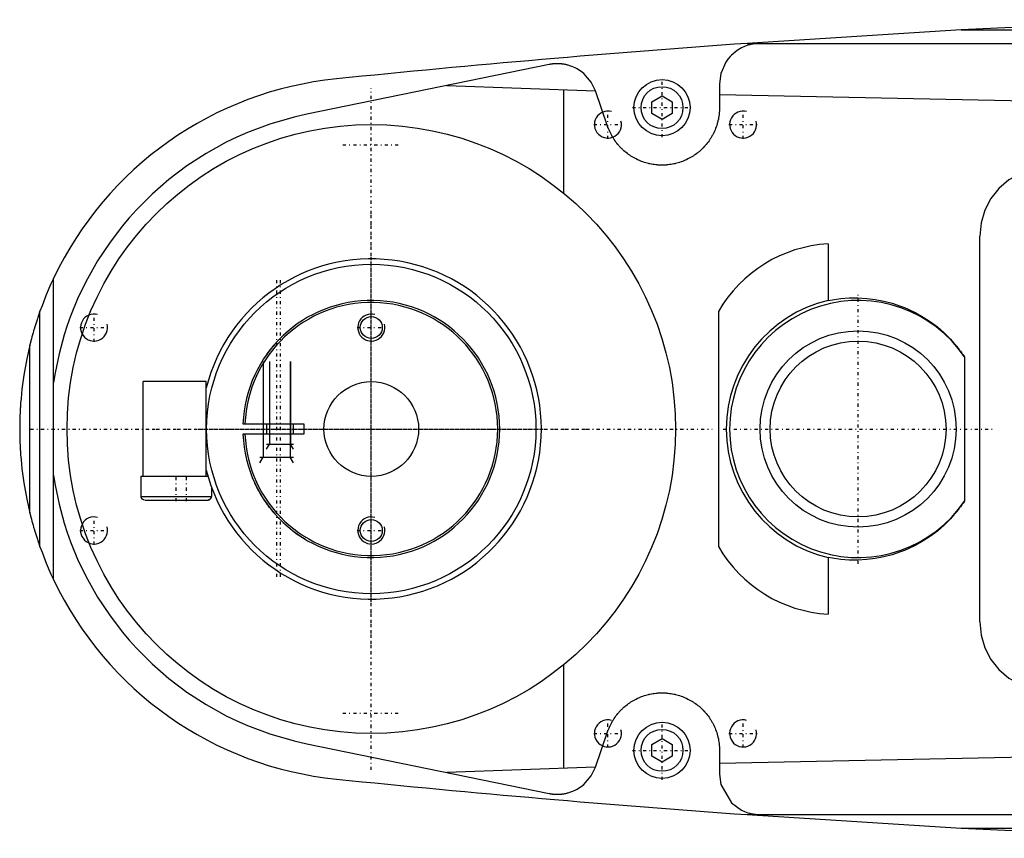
# Model space of a CAD drawing. Extents: x -702 to 168, y -90 to 90.
# Tile 1 of 5: x -702 to -556, y -60 to 60. Entities that reach past the tile are written whole.
import ezdxf

# ---------------------------------------------------------------- set-up
doc = ezdxf.new("R2010")
doc.units = 0
doc.linetypes.add('CENTER', pattern=[1.5, 0.45, -0.5, 0.05, -0.5])
for name, color, linetype in [('AM_0', 7, 'CONTINUOUS'), ('AM_10', 7, 'CONTINUOUS'), ('AM_7', 7, 'CENTER')]:
    doc.layers.add(name, color=color, linetype=linetype)

msp = doc.modelspace()

# ---------------------------------------------------------------- linework, layer by layer
at = {"layer": 'AM_0', "color": 7, "linetype": 'CONTINUOUS'}
for p, q in [((-531.04, 60.5), (-562.76, 59)), ((-562.76, 59), (-594.4, 57)), ((-562.76, 59), (-352.3, 59)), ((-594.4, 57), (-342.93, 57)), ((-623.7, 53.88), (-659.54, 46.53)), ((-598.5, 51), (-598.5, 47.5)), ((-638.83, 50.78), (-616.84, 49.99)), ((-621.5, 34.82), (-621.5, 50.13)), ((-615.04, 44.74), (-616.84, 49.99)), ((-608.5, 48.37), (-607, 49.23)), ((-608.5, 46.63), (-608.5, 48.37)), ((-607, 49.23), (-605.5, 48.37)), ((-605.5, 48.37), (-605.5, 46.63)), ((-598.5, 49.45), (-479.16, 47)), ((-607, 45.77), (-608.5, 46.63)), ((-605.5, 46.63), (-607, 45.77)), ((-560, -28.5), (-560, 28.5)), ((-582.43, 27.36), (-582.43, 18.99)), ((-697, -22.25), (-697, 22.25)), ((-699, -17.41), (-699, 17.41)), ((-598.65, 17.38), (-598.65, -17.38)), ((-700.5, -12.4), (-700.5, 12.4)), ((-562.27, 10.66), (-562.27, -10.66)), ((-683.75, -7), (-683.75, 7)), ((-674.4, 7), (-683.75, 7)), ((-674.4, -7), (-674.4, 7)), ((-668.99, 0.75), (-659.97, 0.75)), ((-665.5, 0.75), (-665.5, -0.75)), ((-661.5, -0.75), (-661.5, 0.75)), ((-659.97, -0.75), (-668.99, -0.75)), ((-684.1, -7), (-684.1, -10)), ((-674.16, -7), (-684.1, -7)), ((-673.6, -10), (-673.6, -8.69)), ((-684.1, -10), (-673.6, -10)), ((-683.51, -10.5), (-674.19, -10.5)), ((-582.43, -18.99), (-582.43, -27.36)), ((-621.5, -50.13), (-621.5, -34.82)), ((-616.84, -49.99), (-615.04, -44.74)), ((-659.54, -46.53), (-623.7, -53.88)), ((-608.5, -46.63), (-607, -45.77)), ((-607, -45.77), (-605.5, -46.63)), ((-608.5, -48.37), (-608.5, -46.63)), ((-605.5, -46.63), (-605.5, -48.37)), ((-479.16, -47), (-598.5, -49.45)), ((-598.5, -47.5), (-598.5, -51)), ((-607, -49.23), (-608.5, -48.37)), ((-605.5, -48.37), (-607, -49.23)), ((-616.84, -49.99), (-638.83, -50.78)), ((-594.4, -57), (-562.76, -59)), ((-594.4, -57), (-342.93, -57)), ((-562.76, -59), (-352.3, -59)), ((-562.76, -59), (-531.04, -60.5))]:
    msp.add_line(p, q, dxfattribs=at)
for points in [[(-550.34, 38.5), (-552.23, 38.31), (-554.04, 37.74), (-555.71, 36.81), (-557.17, 35.57), (-558.37, 34.06), (-559.26, 32.33), (-559.81, 30.45), (-560, 28.5)], [(-560, -28.5), (-559.81, -30.45), (-559.26, -32.33), (-558.37, -34.06), (-557.17, -35.57), (-555.71, -36.81), (-554.04, -37.74), (-552.23, -38.31), (-550.34, -38.5)]]:
    msp.add_lwpolyline(points, dxfattribs=at)
for points in [[(-592.5, 57, 0), (-592.51, 57, 0), (-592.52, 57, 0), (-592.54, 57, 0), (-592.54, 57, 0), (-592.55, 57, 0), (-592.57, 57, 0), (-592.58, 57, 0), (-592.59, 57, 0), (-592.61, 57, 0), (-592.62, 57, 0), (-592.63, 57, 0), (-592.64, 57, 0), (-592.65, 57, 0), (-592.67, 57, 0), (-592.68, 57, 0), (-592.7, 57, 0), (-592.71, 57, 0), (-592.72, 57, 0), (-592.73, 57, 0), (-592.74, 57, 0), (-592.75, 56.99, 0), (-592.76, 56.99, 0), (-592.77, 56.99, 0), (-592.78, 56.99, 0), (-592.8, 56.99, 0), (-592.81, 56.99, 0), (-592.81, 56.99, 0), (-592.83, 56.99, 0), (-592.84, 56.99, 0), (-592.86, 56.99, 0), (-592.87, 56.99, 0), (-592.89, 56.99, 0), (-592.89, 56.99, 0), (-592.9, 56.99, 0), (-592.91, 56.99, 0), (-592.93, 56.98, 0), (-592.94, 56.98, 0), (-592.96, 56.98, 0), (-592.97, 56.98, 0), (-592.98, 56.98, 0), (-592.99, 56.98, 0), (-593, 56.98, 0), (-593.02, 56.98, 0), (-593.03, 56.98, 0), (-593.04, 56.98, 0), (-593.06, 56.97, 0), (-593.07, 56.97, 0), (-593.07, 56.97, 0), (-593.09, 56.97, 0), (-593.1, 56.97, 0), (-593.15, 56.96, 0), (-593.24, 56.95, 0), (-593.28, 56.95, 0), (-593.33, 56.94, 0), (-593.41, 56.93, 0), (-593.5, 56.92, 0), (-593.58, 56.9, 0), (-593.67, 56.88, 0), (-593.76, 56.87, 0), (-593.8, 56.86, 0), (-593.84, 56.85, 0), (-593.93, 56.83, 0), (-594.01, 56.81, 0), (-594.05, 56.8, 0), (-594.3, 56.72, 0), (-594.8, 56.54, 0), (-595.27, 56.32, 0), (-595.72, 56.06, 0), (-596.15, 55.76, 0), (-596.55, 55.42, 0), (-596.74, 55.24, 0), (-596.92, 55.05, 0), (-597.26, 54.65, 0), (-597.56, 54.22, 0), (-598.3, 52.55, 0), (-598.5, 51, 0)], [(-616.84, 49.99, 0), (-617.47, 51.27, 0), (-618.57, 52.53, 0), (-618.94, 52.83, 0), (-619.34, 53.1, 0), (-619.54, 53.22, 0), (-619.75, 53.33, 0), (-620.19, 53.54, 0), (-620.63, 53.7, 0), (-620.9, 53.78, 0), (-620.98, 53.8, 0), (-621.06, 53.82, 0), (-621.09, 53.83, 0), (-621.13, 53.84, 0), (-621.21, 53.86, 0), (-621.29, 53.88, 0), (-621.37, 53.89, 0), (-621.45, 53.91, 0), (-621.52, 53.92, 0), (-621.56, 53.93, 0), (-621.6, 53.93, 0), (-621.68, 53.94, 0), (-621.76, 53.95, 0), (-621.84, 53.96, 0), (-621.92, 53.97, 0), (-621.97, 53.98, 0), (-621.98, 53.98, 0), (-621.99, 53.98, 0), (-622, 53.98, 0), (-622.01, 53.98, 0), (-622.02, 53.98, 0), (-622.03, 53.98, 0), (-622.04, 53.98, 0), (-622.05, 53.98, 0), (-622.06, 53.98, 0), (-622.07, 53.98, 0), (-622.08, 53.99, 0), (-622.09, 53.99, 0), (-622.1, 53.99, 0), (-622.11, 53.99, 0), (-622.13, 53.99, 0), (-622.14, 53.99, 0), (-622.15, 53.99, 0), (-622.16, 53.99, 0), (-622.16, 53.99, 0), (-622.18, 53.99, 0), (-622.19, 53.99, 0), (-622.2, 53.99, 0), (-622.22, 53.99, 0), (-622.23, 53.99, 0), (-622.24, 53.99, 0), (-622.24, 53.99, 0), (-622.26, 54, 0), (-622.27, 54, 0), (-622.28, 54, 0), (-622.28, 54, 0), (-622.3, 54, 0), (-622.31, 54, 0), (-622.32, 54, 0), (-622.32, 54, 0), (-622.34, 54, 0), (-622.35, 54, 0), (-622.36, 54, 0), (-622.38, 54, 0), (-622.39, 54, 0), (-622.4, 54, 0), (-622.4, 54, 0), (-622.42, 54, 0), (-622.43, 54, 0), (-622.44, 54, 0), (-622.46, 54, 0), (-622.47, 54, 0), (-622.48, 54, 0), (-622.48, 54, 0), (-622.5, 54, 0), (-622.51, 54, 0), (-622.52, 54, 0), (-622.52, 54, 0), (-622.54, 54, 0), (-622.55, 54, 0), (-622.56, 54, 0), (-622.56, 54, 0), (-622.58, 54, 0), (-622.59, 54, 0), (-622.6, 54, 0), (-622.62, 54, 0), (-622.63, 54, 0), (-622.64, 54, 0), (-622.64, 54, 0), (-622.66, 54, 0), (-622.67, 54, 0), (-622.68, 54, 0), (-622.7, 54, 0), (-622.71, 54, 0), (-622.72, 54, 0), (-622.72, 54, 0), (-622.74, 54, 0), (-622.75, 53.99, 0), (-622.76, 53.99, 0), (-622.78, 53.99, 0), (-622.79, 53.99, 0), (-622.8, 53.99, 0), (-622.8, 53.99, 0), (-622.82, 53.99, 0), (-622.83, 53.99, 0), (-622.84, 53.99, 0), (-622.86, 53.99, 0), (-622.87, 53.99, 0), (-622.88, 53.99, 0), (-622.88, 53.99, 0), (-622.9, 53.99, 0), (-622.91, 53.99, 0), (-622.92, 53.99, 0), (-622.94, 53.98, 0), (-622.95, 53.98, 0), (-622.96, 53.98, 0), (-622.96, 53.98, 0), (-622.97, 53.98, 0), (-622.99, 53.98, 0), (-622.99, 53.98, 0), (-623, 53.98, 0), (-623.01, 53.98, 0), (-623.03, 53.98, 0), (-623.03, 53.98, 0), (-623.04, 53.98, 0), (-623.05, 53.97, 0), (-623.07, 53.97, 0), (-623.11, 53.97, 0), (-623.19, 53.96, 0), (-623.27, 53.95, 0), (-623.35, 53.94, 0), (-623.43, 53.93, 0), (-623.47, 53.92, 0), (-623.51, 53.91, 0), (-623.59, 53.9, 0), (-623.67, 53.89, 0), (-623.7, 53.88, 0)], [(-598.5, 47.5, 0), (-598.5, 47.39, 0), (-598.51, 47.16, 0), (-598.52, 46.93, 0), (-598.53, 46.82, 0), (-598.54, 46.7, 0), (-598.56, 46.47, 0), (-598.59, 46.24, 0), (-598.63, 46.01, 0), (-598.67, 45.79, 0), (-598.73, 45.56, 0), (-598.75, 45.44, 0), (-598.78, 45.33, 0), (-598.85, 45.1, 0), (-598.91, 44.88, 0), (-598.99, 44.66, 0), (-599.07, 44.44, 0), (-599.16, 44.22, 0), (-599.21, 44.11, 0), (-599.25, 44, 0), (-599.35, 43.79, 0), (-599.46, 43.58, 0), (-599.51, 43.48, 0), (-599.57, 43.38, 0), (-599.68, 43.18, 0), (-599.8, 42.98, 0), (-599.86, 42.88, 0), (-599.93, 42.79, 0), (-600.05, 42.6, 0), (-600.19, 42.42, 0), (-600.32, 42.24, 0), (-600.46, 42.07, 0), (-600.6, 41.9, 0), (-600.68, 41.82, 0), (-600.75, 41.74, 0), (-600.9, 41.58, 0), (-601.05, 41.43, 0), (-601.21, 41.28, 0), (-601.37, 41.14, 0), (-601.53, 40.99, 0), (-601.62, 40.92, 0), (-601.7, 40.85, 0), (-601.87, 40.72, 0), (-602.05, 40.59, 0), (-602.23, 40.46, 0), (-602.41, 40.34, 0), (-602.6, 40.23, 0), (-602.7, 40.17, 0), (-602.79, 40.11, 0), (-602.98, 40.01, 0), (-603.18, 39.91, 0), (-603.38, 39.81, 0), (-603.58, 39.72, 0), (-603.78, 39.63, 0), (-603.88, 39.59, 0), (-603.99, 39.55, 0), (-604.19, 39.48, 0), (-604.4, 39.41, 0), (-604.61, 39.34, 0), (-604.82, 39.29, 0), (-605.03, 39.23, 0), (-605.13, 39.21, 0), (-605.24, 39.18, 0), (-605.45, 39.14, 0), (-605.66, 39.11, 0), (-605.76, 39.09, 0), (-605.87, 39.08, 0), (-606.08, 39.05, 0), (-606.29, 39.03, 0), (-606.39, 39.02, 0), (-606.5, 39.01, 0), (-606.7, 39.01, 0), (-606.91, 39, 0), (-607.11, 39, 0), (-607.32, 39.01, 0), (-607.52, 39.02, 0), (-607.63, 39.02, 0), (-607.73, 39.03, 0), (-607.94, 39.05, 0), (-608.15, 39.08, 0), (-608.36, 39.11, 0), (-608.57, 39.15, 0), (-608.78, 39.19, 0), (-608.88, 39.21, 0), (-608.99, 39.24, 0), (-609.2, 39.29, 0), (-609.41, 39.35, 0), (-609.61, 39.41, 0), (-609.82, 39.48, 0), (-610.02, 39.56, 0), (-610.13, 39.6, 0), (-610.23, 39.64, 0), (-610.43, 39.72, 0), (-610.63, 39.81, 0), (-610.83, 39.91, 0), (-611.02, 40.01, 0), (-611.21, 40.12, 0), (-611.31, 40.17, 0), (-611.4, 40.23, 0), (-611.59, 40.34, 0), (-611.77, 40.47, 0), (-611.95, 40.59, 0), (-612.13, 40.72, 0), (-612.3, 40.85, 0), (-612.38, 40.92, 0), (-612.47, 40.99, 0), (-612.63, 41.13, 0), (-612.79, 41.28, 0), (-612.87, 41.35, 0), (-612.95, 41.43, 0), (-613.1, 41.58, 0), (-613.24, 41.73, 0), (-613.32, 41.81, 0), (-613.39, 41.89, 0), (-613.53, 42.06, 0), (-613.67, 42.23, 0), (-613.81, 42.41, 0), (-613.94, 42.59, 0), (-614.07, 42.77, 0), (-614.13, 42.87, 0), (-614.19, 42.97, 0), (-614.31, 43.16, 0), (-614.42, 43.36, 0), (-614.53, 43.56, 0), (-614.64, 43.77, 0), (-614.74, 43.98, 0), (-614.79, 44.09, 0), (-614.83, 44.2, 0), (-614.92, 44.41, 0), (-615, 44.63, 0), (-615.04, 44.74, 0)], [(-659.54, 46.53, 0), (-661.41, 46.11, 0), (-664.99, 45.07, 0), (-668.3, 43.83, 0), (-669.89, 43.13, 0), (-671.45, 42.38, 0), (-674.44, 40.73, 0), (-677.27, 38.89, 0), (-679.93, 36.88, 0), (-682.42, 34.72, 0), (-684.72, 32.42, 0), (-685.8, 31.22, 0), (-686.83, 30, 0), (-688.74, 27.48, 0), (-690.47, 24.87, 0), (-691.99, 22.2, 0), (-693.33, 19.47, 0), (-694.47, 16.7, 0), (-694.97, 15.31, 0), (-695.42, 13.91, 0), (-696.18, 11.1, 0), (-696.77, 8.29, 0), (-697, 6.87, 0)], [(-697, 22.25, 0), (-697.37, 21.46, 0), (-698.06, 19.85, 0), (-698.7, 18.23, 0), (-699, 17.41, 0)], [(-582.43, 18.99, 0), (-581.81, 19.11, 0), (-580.56, 19.28, 0), (-579.3, 19.38, 0), (-578.66, 19.39, 0), (-578.02, 19.39, 0), (-576.73, 19.31, 0), (-575.46, 19.15, 0), (-574.2, 18.91, 0), (-572.96, 18.59, 0), (-571.75, 18.18, 0), (-571.16, 17.96, 0), (-570.58, 17.71, 0), (-569.45, 17.16, 0), (-568.37, 16.55, 0), (-567.31, 15.85, 0), (-566.28, 15.08, 0), (-565.29, 14.22, 0), (-564.81, 13.76, 0), (-564.35, 13.29, 0), (-563.83, 12.71, 0), (-563.68, 12.54, 0), (-563.54, 12.37, 0), (-563.47, 12.28, 0), (-563.4, 12.19, 0), (-563.26, 12.02, 0), (-563.12, 11.84, 0), (-562.98, 11.67, 0), (-562.85, 11.49, 0), (-562.72, 11.3, 0), (-562.65, 11.21, 0), (-562.59, 11.12, 0), (-562.46, 10.94, 0), (-562.33, 10.75, 0), (-562.27, 10.66, 0)], [(-699, 17.41, 0), (-699.06, 17.25, 0), (-699.17, 16.93, 0), (-699.27, 16.61, 0), (-699.33, 16.46, 0), (-699.38, 16.3, 0), (-699.48, 15.99, 0), (-699.58, 15.68, 0), (-699.67, 15.38, 0), (-699.77, 15.08, 0), (-699.86, 14.78, 0), (-699.9, 14.64, 0), (-699.94, 14.49, 0), (-700.02, 14.21, 0), (-700.1, 13.92, 0), (-700.18, 13.62, 0), (-700.26, 13.33, 0), (-700.3, 13.17, 0), (-700.32, 13.13, 0), (-700.33, 13.08, 0), (-700.33, 13.06, 0), (-700.34, 13.04, 0), (-700.35, 12.99, 0), (-700.36, 12.95, 0), (-700.37, 12.93, 0), (-700.37, 12.91, 0), (-700.38, 12.87, 0), (-700.39, 12.83, 0), (-700.4, 12.81, 0), (-700.4, 12.79, 0), (-700.41, 12.75, 0), (-700.42, 12.72, 0), (-700.43, 12.68, 0), (-700.44, 12.65, 0), (-700.45, 12.61, 0), (-700.45, 12.6, 0), (-700.46, 12.58, 0), (-700.46, 12.55, 0), (-700.47, 12.52, 0), (-700.48, 12.49, 0), (-700.48, 12.47, 0), (-700.49, 12.45, 0), (-700.49, 12.44, 0), (-700.49, 12.43, 0), (-700.5, 12.41, 0), (-700.5, 12.41, 0), (-700.5, 12.41, 0), (-700.5, 12.4, 0), (-700.5, 12.4, 0), (-700.5, 12.4, 0), (-700.5, 12.4, 0), (-700.5, 12.4, 0), (-700.5, 12.4, 0)], [(-665.5, 10.99, 0), (-665.5, 10.99, 0), (-665.5, 10.99, 0), (-665.49, 11, 0), (-665.49, 11, 0), (-665.49, 11.01, 0), (-665.48, 11.02, 0), (-665.46, 11.04, 0), (-665.45, 11.06, 0), (-665.44, 11.08, 0), (-665.42, 11.1, 0), (-665.41, 11.12, 0), (-665.4, 11.13, 0), (-665.38, 11.16, 0), (-665.35, 11.19, 0), (-665.33, 11.23, 0), (-665.3, 11.26, 0), (-665.28, 11.3, 0), (-665.26, 11.32, 0), (-665.25, 11.34, 0), (-665.22, 11.38, 0), (-665.19, 11.42, 0), (-665.17, 11.44, 0), (-665.15, 11.46, 0), (-665.12, 11.5, 0), (-665.09, 11.55, 0), (-665.07, 11.57, 0), (-665.05, 11.59, 0), (-665.02, 11.64, 0), (-664.99, 11.68, 0), (-664.95, 11.73, 0), (-664.91, 11.77, 0), (-664.88, 11.82, 0), (-664.86, 11.84, 0), (-664.84, 11.87, 0), (-664.8, 11.92, 0), (-664.76, 11.97, 0), (-664.72, 12.02, 0), (-664.68, 12.07, 0), (-664.63, 12.12, 0), (-664.61, 12.14, 0), (-664.59, 12.17, 0), (-664.55, 12.22, 0), (-664.5, 12.27, 0), (-664.46, 12.33, 0), (-664.41, 12.38, 0), (-664.37, 12.43, 0), (-664.34, 12.46, 0), (-664.32, 12.49, 0), (-664.27, 12.54, 0), (-664.23, 12.59, 0), (-664.18, 12.65, 0), (-664.13, 12.7, 0), (-664.08, 12.75, 0), (-664.06, 12.78, 0), (-664.03, 12.81, 0), (-663.99, 12.86, 0), (-663.94, 12.91, 0), (-663.89, 12.97, 0), (-663.84, 13.02, 0), (-663.79, 13.07, 0), (-663.76, 13.1, 0), (-663.74, 13.12, 0), (-663.69, 13.17, 0), (-663.64, 13.23, 0), (-663.62, 13.25, 0), (-663.59, 13.28, 0), (-663.54, 13.33, 0), (-663.5, 13.37, 0), (-663.47, 13.4, 0), (-663.45, 13.42, 0), (-663.4, 13.47, 0), (-663.35, 13.52, 0), (-663.3, 13.57, 0), (-663.25, 13.62, 0), (-663.19, 13.67, 0), (-663.17, 13.7, 0), (-663.14, 13.72, 0), (-663.09, 13.77, 0), (-663.04, 13.82, 0), (-662.99, 13.87, 0), (-662.93, 13.92, 0), (-662.88, 13.97, 0), (-662.85, 13.99, 0), (-662.83, 14.02, 0), (-662.78, 14.06, 0), (-662.72, 14.11, 0), (-662.67, 14.16, 0), (-662.62, 14.2, 0), (-662.57, 14.25, 0), (-662.54, 14.27, 0), (-662.52, 14.29, 0), (-662.47, 14.34, 0), (-662.42, 14.38, 0), (-662.37, 14.42, 0), (-662.32, 14.46, 0), (-662.27, 14.5, 0), (-662.25, 14.52, 0), (-662.23, 14.54, 0), (-662.18, 14.58, 0), (-662.14, 14.62, 0), (-662.1, 14.65, 0), (-662.05, 14.69, 0), (-662.01, 14.72, 0), (-661.99, 14.74, 0), (-661.97, 14.75, 0), (-661.93, 14.79, 0), (-661.89, 14.82, 0), (-661.87, 14.83, 0), (-661.86, 14.85, 0), (-661.82, 14.88, 0), (-661.78, 14.9, 0), (-661.77, 14.92, 0), (-661.75, 14.93, 0), (-661.72, 14.96, 0), (-661.69, 14.98, 0), (-661.66, 15, 0), (-661.63, 15.02, 0), (-661.61, 15.04, 0), (-661.6, 15.05, 0), (-661.59, 15.06, 0), (-661.57, 15.07, 0), (-661.55, 15.09, 0), (-661.54, 15.1, 0), (-661.52, 15.11, 0), (-661.51, 15.11, 0), (-661.51, 15.12, 0), (-661.51, 15.12, 0), (-661.5, 15.12, 0), (-661.5, 15.12, 0), (-661.5, 15.12, 0)], [(-700.5, 12.4, 0), (-700.96, 10.36, 0), (-701.39, 7.97, 0), (-701.49, 7.28, 0), (-701.58, 6.59, 0), (-701.62, 6.24, 0), (-701.66, 5.9, 0), (-701.74, 5.21, 0), (-701.8, 4.52, 0), (-701.86, 3.82, 0), (-701.89, 3.42, 0), (-701.9, 3.3, 0), (-701.9, 3.19, 0), (-701.91, 3.13, 0), (-701.91, 3.07, 0), (-701.92, 2.95, 0), (-701.92, 2.84, 0), (-701.93, 2.72, 0), (-701.93, 2.61, 0), (-701.94, 2.49, 0), (-701.94, 2.43, 0), (-701.95, 2.38, 0), (-701.95, 2.26, 0), (-701.96, 2.14, 0), (-701.96, 2.09, 0), (-701.96, 2.03, 0), (-701.96, 1.91, 0), (-701.97, 1.8, 0), (-701.97, 1.74, 0), (-701.97, 1.68, 0), (-701.98, 1.56, 0), (-701.98, 1.45, 0), (-701.98, 1.33, 0), (-701.99, 1.22, 0), (-701.99, 1.1, 0), (-701.99, 1.04, 0), (-701.99, 0.99, 0), (-701.99, 0.87, 0), (-701.99, 0.75, 0), (-702, 0.64, 0), (-702, 0.57, 0), (-702, 0.55, 0), (-702, 0.53, 0), (-702, 0.52, 0), (-702, 0.51, 0), (-702, 0.49, 0), (-702, 0.47, 0), (-702, 0.45, 0), (-702, 0.43, 0), (-702, 0.42, 0), (-702, 0.41, 0), (-702, 0.4, 0), (-702, 0.38, 0), (-702, 0.36, 0), (-702, 0.35, 0), (-702, 0.34, 0), (-702, 0.32, 0), (-702, 0.3, 0), (-702, 0.29, 0), (-702, 0.28, 0), (-702, 0.26, 0), (-702, 0.24, 0), (-702, 0.22, 0), (-702, 0.2, 0), (-702, 0.18, 0), (-702, 0.17, 0), (-702, 0.16, 0), (-702, 0.14, 0), (-702, 0.13, 0), (-702, 0.11, 0), (-702, 0.09, 0), (-702, 0.07, 0), (-702, 0.06, 0), (-702, 0.05, 0), (-702, 0.03, 0), (-702, 0.01, 0), (-702, 0, 0)], [(-702, 0, 0), (-702, -0.01, 0), (-702, -0.03, 0), (-702, -0.05, 0), (-702, -0.06, 0), (-702, -0.07, 0), (-702, -0.09, 0), (-702, -0.11, 0), (-702, -0.13, 0), (-702, -0.14, 0), (-702, -0.16, 0), (-702, -0.17, 0), (-702, -0.18, 0), (-702, -0.2, 0), (-702, -0.22, 0), (-702, -0.24, 0), (-702, -0.26, 0), (-702, -0.28, 0), (-702, -0.29, 0), (-702, -0.3, 0), (-702, -0.32, 0), (-702, -0.34, 0), (-702, -0.35, 0), (-702, -0.36, 0), (-702, -0.38, 0), (-702, -0.4, 0), (-702, -0.41, 0), (-702, -0.42, 0), (-702, -0.43, 0), (-702, -0.45, 0), (-702, -0.47, 0), (-702, -0.49, 0), (-702, -0.51, 0), (-702, -0.52, 0), (-702, -0.53, 0), (-702, -0.55, 0), (-702, -0.57, 0), (-702, -0.59, 0), (-702, -0.61, 0), (-702, -0.63, 0), (-702, -0.64, 0), (-702, -0.65, 0), (-702, -0.67, 0), (-702, -0.69, 0), (-701.99, -0.75, 0), (-701.99, -0.87, 0), (-701.99, -0.99, 0), (-701.99, -1.04, 0), (-701.99, -1.1, 0), (-701.99, -1.22, 0), (-701.98, -1.33, 0), (-701.98, -1.45, 0), (-701.98, -1.56, 0), (-701.97, -1.68, 0), (-701.97, -1.74, 0), (-701.97, -1.8, 0), (-701.96, -1.91, 0), (-701.96, -2.03, 0), (-701.96, -2.09, 0), (-701.96, -2.14, 0), (-701.95, -2.26, 0), (-701.95, -2.38, 0), (-701.94, -2.43, 0), (-701.94, -2.49, 0), (-701.93, -2.61, 0), (-701.93, -2.72, 0), (-701.92, -2.84, 0), (-701.92, -2.95, 0), (-701.91, -3.07, 0), (-701.91, -3.13, 0), (-701.9, -3.19, 0), (-701.9, -3.3, 0), (-701.89, -3.42, 0), (-701.86, -3.82, 0), (-701.8, -4.52, 0), (-701.74, -5.21, 0), (-701.66, -5.9, 0), (-701.62, -6.24, 0), (-701.58, -6.59, 0), (-701.49, -7.28, 0), (-701.39, -7.97, 0), (-700.96, -10.36, 0), (-700.5, -12.4, 0)], [(-697, -6.87, 0), (-696.77, -8.29, 0), (-696.18, -11.1, 0), (-695.42, -13.91, 0), (-694.97, -15.31, 0), (-694.47, -16.7, 0), (-693.33, -19.47, 0), (-691.99, -22.2, 0), (-690.47, -24.87, 0), (-688.74, -27.48, 0), (-686.83, -30, 0), (-685.8, -31.22, 0), (-684.72, -32.42, 0), (-682.42, -34.72, 0), (-679.93, -36.88, 0), (-677.27, -38.89, 0), (-674.44, -40.73, 0), (-671.45, -42.38, 0), (-669.89, -43.13, 0), (-668.3, -43.83, 0), (-664.99, -45.07, 0), (-661.41, -46.11, 0), (-659.54, -46.53, 0)], [(-659.75, -16.31, 0), (-659.75, -16.31, 0), (-659.76, -16.3, 0), (-659.77, -16.3, 0), (-659.77, -16.29, 0), (-659.78, -16.29, 0), (-659.8, -16.28, 0), (-659.82, -16.26, 0), (-659.85, -16.24, 0), (-659.89, -16.22, 0), (-659.93, -16.2, 0), (-659.95, -16.19, 0), (-659.97, -16.17, 0), (-660.02, -16.14, 0), (-660.08, -16.11, 0), (-660.13, -16.07, 0), (-660.2, -16.03, 0), (-660.26, -15.99, 0), (-660.3, -15.97, 0), (-660.33, -15.95, 0), (-660.4, -15.9, 0), (-660.48, -15.85, 0), (-660.51, -15.83, 0), (-660.55, -15.8, 0), (-660.63, -15.75, 0), (-660.71, -15.69, 0), (-660.75, -15.66, 0), (-660.8, -15.63, 0), (-660.88, -15.58, 0), (-660.97, -15.51, 0), (-661.06, -15.45, 0), (-661.15, -15.38, 0), (-661.24, -15.32, 0), (-661.29, -15.28, 0), (-661.34, -15.24, 0), (-661.44, -15.17, 0), (-661.54, -15.1, 0), (-661.64, -15.02, 0), (-661.74, -14.94, 0), (-661.84, -14.86, 0), (-661.89, -14.82, 0), (-661.94, -14.78, 0), (-662.05, -14.69, 0), (-662.15, -14.61, 0), (-662.26, -14.52, 0), (-662.36, -14.43, 0), (-662.47, -14.34, 0), (-662.52, -14.29, 0), (-662.57, -14.25, 0), (-662.68, -14.15, 0), (-662.78, -14.06, 0), (-662.88, -13.97, 0), (-662.98, -13.87, 0), (-663.08, -13.78, 0), (-663.13, -13.73, 0), (-663.18, -13.68, 0), (-663.28, -13.59, 0), (-663.38, -13.49, 0), (-663.47, -13.4, 0), (-663.57, -13.3, 0), (-663.66, -13.2, 0), (-663.71, -13.16, 0), (-663.75, -13.11, 0), (-663.85, -13.01, 0), (-663.94, -12.91, 0), (-663.99, -12.86, 0), (-664.04, -12.81, 0), (-664.13, -12.7, 0), (-664.22, -12.6, 0), (-664.27, -12.55, 0), (-664.31, -12.5, 0), (-664.4, -12.39, 0), (-664.49, -12.29, 0), (-664.58, -12.18, 0), (-664.67, -12.07, 0), (-664.76, -11.96, 0), (-664.8, -11.91, 0), (-664.85, -11.85, 0), (-664.93, -11.75, 0), (-665.02, -11.64, 0), (-665.1, -11.53, 0), (-665.19, -11.42, 0), (-665.27, -11.31, 0), (-665.31, -11.25, 0), (-665.35, -11.2, 0), (-665.43, -11.09, 0), (-665.51, -10.98, 0), (-665.58, -10.87, 0), (-665.66, -10.76, 0), (-665.73, -10.65, 0), (-665.77, -10.6, 0), (-665.81, -10.54, 0), (-665.88, -10.44, 0), (-665.95, -10.33, 0), (-666.02, -10.22, 0), (-666.08, -10.12, 0), (-666.15, -10.01, 0), (-666.18, -9.96, 0), (-666.21, -9.91, 0), (-666.27, -9.81, 0), (-666.33, -9.71, 0), (-666.39, -9.61, 0), (-666.45, -9.51, 0), (-666.5, -9.41, 0), (-666.53, -9.36, 0), (-666.56, -9.31, 0), (-666.62, -9.22, 0), (-666.67, -9.12, 0), (-666.7, -9.07, 0), (-666.72, -9.02, 0), (-666.77, -8.93, 0), (-666.82, -8.83, 0), (-666.85, -8.79, 0), (-666.87, -8.74, 0), (-666.91, -8.65, 0), (-666.96, -8.57, 0), (-667, -8.49, 0), (-667.04, -8.41, 0), (-667.07, -8.34, 0), (-667.09, -8.3, 0), (-667.11, -8.27, 0), (-667.14, -8.21, 0), (-667.16, -8.15, 0), (-667.19, -8.1, 0), (-667.21, -8.06, 0), (-667.22, -8.04, 0), (-667.22, -8.03, 0), (-667.22, -8.03, 0), (-667.22, -8.02, 0), (-667.22, -8.02, 0), (-667.23, -8.02, 0), (-667.23, -8.01, 0), (-667.23, -8.01, 0), (-667.23, -8.01, 0), (-667.23, -8, 0), (-667.24, -8, 0), (-667.24, -8, 0), (-667.24, -7.99, 0), (-667.24, -7.99, 0), (-667.24, -7.99, 0), (-667.24, -7.98, 0), (-667.24, -7.98, 0), (-667.24, -7.98, 0), (-667.24, -7.98, 0), (-667.25, -7.97, 0), (-667.25, -7.97, 0), (-667.25, -7.97, 0), (-667.25, -7.97, 0), (-667.25, -7.97, 0), (-667.25, -7.97, 0), (-667.25, -7.97, 0), (-667.25, -7.97, 0), (-667.25, -7.97, 0), (-667.25, -7.96, 0), (-667.25, -7.96, 0)], [(-683.74, -10.45, 0), (-683.75, -10.44, 0), (-683.78, -10.43, 0), (-683.81, -10.41, 0), (-683.82, -10.4, 0), (-683.83, -10.39, 0), (-683.86, -10.37, 0), (-683.88, -10.35, 0), (-683.9, -10.33, 0), (-683.92, -10.3, 0), (-683.94, -10.28, 0), (-683.95, -10.26, 0), (-683.95, -10.25, 0), (-683.97, -10.22, 0), (-683.98, -10.2, 0), (-683.99, -10.17, 0), (-684, -10.14, 0), (-684.01, -10.11, 0), (-684.01, -10.09, 0), (-684.02, -10.08, 0), (-684.02, -10.05, 0), (-684.02, -10.01, 0), (-684.02, -10, 0)], [(-674.19, -10.5, 0), (-674.18, -10.5, 0), (-674.18, -10.5, 0), (-674.17, -10.5, 0), (-674.16, -10.5, 0), (-674.16, -10.5, 0), (-674.15, -10.5, 0), (-674.15, -10.5, 0), (-674.14, -10.5, 0), (-674.13, -10.5, 0), (-674.12, -10.5, 0), (-674.12, -10.5, 0), (-674.12, -10.5, 0), (-674.11, -10.49, 0), (-674.1, -10.49, 0), (-674.1, -10.49, 0), (-674.09, -10.49, 0), (-674.08, -10.49, 0), (-674.08, -10.49, 0), (-674.07, -10.49, 0), (-674.07, -10.49, 0), (-674.06, -10.48, 0), (-674.05, -10.48, 0), (-674.05, -10.48, 0), (-674.04, -10.48, 0), (-674.04, -10.48, 0), (-674.03, -10.48, 0), (-674.03, -10.48, 0), (-674.02, -10.47, 0), (-674.02, -10.47, 0), (-674.01, -10.47, 0), (-674, -10.47, 0), (-674, -10.46, 0), (-673.99, -10.46, 0), (-673.99, -10.46, 0), (-673.98, -10.46, 0), (-673.98, -10.46, 0), (-673.97, -10.45, 0), (-673.96, -10.45, 0), (-673.96, -10.45, 0), (-673.95, -10.44, 0), (-673.95, -10.44, 0), (-673.94, -10.44, 0), (-673.94, -10.44, 0), (-673.93, -10.43, 0), (-673.92, -10.43, 0), (-673.92, -10.42, 0), (-673.91, -10.42, 0), (-673.91, -10.42, 0), (-673.91, -10.42, 0), (-673.9, -10.41, 0), (-673.89, -10.41, 0), (-673.89, -10.4, 0), (-673.88, -10.4, 0), (-673.88, -10.4, 0), (-673.87, -10.4, 0), (-673.87, -10.39, 0), (-673.86, -10.39, 0), (-673.86, -10.38, 0), (-673.85, -10.38, 0), (-673.85, -10.37, 0), (-673.84, -10.37, 0), (-673.84, -10.37, 0), (-673.84, -10.36, 0), (-673.83, -10.36, 0), (-673.83, -10.35, 0), (-673.83, -10.35, 0), (-673.82, -10.35, 0), (-673.82, -10.34, 0), (-673.81, -10.34, 0), (-673.81, -10.34, 0), (-673.81, -10.33, 0), (-673.8, -10.33, 0), (-673.8, -10.32, 0), (-673.79, -10.32, 0), (-673.79, -10.31, 0), (-673.78, -10.31, 0), (-673.78, -10.3, 0), (-673.78, -10.3, 0), (-673.77, -10.29, 0), (-673.77, -10.29, 0), (-673.76, -10.28, 0), (-673.76, -10.27, 0), (-673.76, -10.27, 0), (-673.76, -10.27, 0), (-673.75, -10.26, 0), (-673.75, -10.25, 0), (-673.74, -10.25, 0), (-673.74, -10.24, 0), (-673.74, -10.23, 0), (-673.74, -10.23, 0), (-673.73, -10.23, 0), (-673.73, -10.22, 0), (-673.73, -10.22, 0), (-673.72, -10.21, 0), (-673.72, -10.2, 0), (-673.72, -10.2, 0), (-673.72, -10.19, 0), (-673.72, -10.19, 0), (-673.71, -10.18, 0), (-673.71, -10.18, 0), (-673.71, -10.17, 0), (-673.71, -10.16, 0), (-673.7, -10.16, 0), (-673.7, -10.15, 0), (-673.7, -10.15, 0), (-673.7, -10.14, 0), (-673.7, -10.13, 0), (-673.7, -10.13, 0), (-673.69, -10.13, 0), (-673.69, -10.12, 0), (-673.69, -10.11, 0), (-673.69, -10.11, 0), (-673.69, -10.11, 0), (-673.69, -10.1, 0), (-673.69, -10.09, 0), (-673.68, -10.08, 0), (-673.68, -10.08, 0), (-673.68, -10.07, 0), (-673.68, -10.07, 0), (-673.68, -10.06, 0), (-673.68, -10.05, 0), (-673.68, -10.05, 0), (-673.68, -10.04, 0), (-673.68, -10.03, 0), (-673.68, -10.02, 0), (-673.68, -10.02, 0), (-673.68, -10.02, 0), (-673.68, -10.01, 0), (-673.68, -10, 0), (-673.68, -10, 0)], [(-673.68, -10, 0), (-673.68, -10.01, 0), (-673.68, -10.05, 0), (-673.68, -10.08, 0), (-673.69, -10.09, 0), (-673.69, -10.11, 0), (-673.7, -10.14, 0), (-673.71, -10.17, 0), (-673.72, -10.2, 0), (-673.73, -10.22, 0), (-673.75, -10.25, 0), (-673.75, -10.26, 0), (-673.76, -10.28, 0), (-673.78, -10.3, 0), (-673.8, -10.33, 0), (-673.82, -10.35, 0), (-673.84, -10.37, 0), (-673.87, -10.39, 0), (-673.88, -10.4, 0), (-673.89, -10.41, 0), (-673.92, -10.43, 0), (-673.95, -10.44, 0), (-673.96, -10.45, 0)], [(-683.6, -10.49, 0), (-683.6, -10.49, 0), (-683.61, -10.49, 0), (-683.62, -10.49, 0), (-683.62, -10.49, 0), (-683.62, -10.49, 0), (-683.63, -10.49, 0), (-683.64, -10.48, 0), (-683.64, -10.48, 0), (-683.65, -10.48, 0), (-683.66, -10.48, 0), (-683.66, -10.48, 0), (-683.66, -10.48, 0), (-683.67, -10.48, 0), (-683.68, -10.47, 0), (-683.68, -10.47, 0), (-683.69, -10.47, 0), (-683.7, -10.47, 0), (-683.7, -10.47, 0), (-683.7, -10.46, 0), (-683.71, -10.46, 0), (-683.72, -10.46, 0), (-683.72, -10.46, 0)], [(-673.98, -10.46, 0), (-673.98, -10.46, 0), (-673.99, -10.46, 0), (-674, -10.46, 0), (-674, -10.47, 0), (-674, -10.47, 0), (-674.01, -10.47, 0), (-674.02, -10.47, 0), (-674.02, -10.47, 0), (-674.03, -10.48, 0), (-674.04, -10.48, 0), (-674.04, -10.48, 0), (-674.04, -10.48, 0), (-674.05, -10.48, 0), (-674.06, -10.48, 0), (-674.06, -10.48, 0), (-674.07, -10.49, 0), (-674.08, -10.49, 0), (-674.08, -10.49, 0), (-674.08, -10.49, 0), (-674.09, -10.49, 0), (-674.1, -10.49, 0), (-674.1, -10.49, 0)], [(-562.27, -10.66, 0), (-562.33, -10.75, 0), (-562.46, -10.94, 0), (-562.59, -11.12, 0), (-562.65, -11.21, 0), (-562.72, -11.3, 0), (-562.85, -11.49, 0), (-562.98, -11.67, 0), (-563.12, -11.84, 0), (-563.26, -12.02, 0), (-563.4, -12.19, 0), (-563.47, -12.28, 0), (-563.54, -12.37, 0), (-563.68, -12.54, 0), (-563.83, -12.71, 0), (-564.35, -13.29, 0), (-564.81, -13.76, 0), (-565.29, -14.22, 0), (-566.28, -15.08, 0), (-567.31, -15.85, 0), (-568.37, -16.55, 0), (-569.45, -17.16, 0), (-570.58, -17.71, 0), (-571.16, -17.96, 0), (-571.75, -18.18, 0), (-572.96, -18.59, 0), (-574.2, -18.91, 0), (-575.46, -19.15, 0), (-576.73, -19.31, 0), (-578.02, -19.39, 0), (-578.66, -19.39, 0), (-579.3, -19.38, 0), (-580.56, -19.28, 0), (-581.81, -19.11, 0), (-582.43, -18.99, 0)], [(-700.5, -12.4, 0), (-700.5, -12.4, 0), (-700.5, -12.4, 0), (-700.5, -12.4, 0), (-700.5, -12.4, 0), (-700.5, -12.4, 0), (-700.5, -12.41, 0), (-700.5, -12.41, 0), (-700.5, -12.41, 0), (-700.49, -12.43, 0), (-700.49, -12.44, 0), (-700.49, -12.45, 0), (-700.48, -12.47, 0), (-700.48, -12.49, 0), (-700.47, -12.52, 0), (-700.46, -12.55, 0), (-700.46, -12.58, 0), (-700.45, -12.6, 0), (-700.45, -12.61, 0), (-700.44, -12.65, 0), (-700.43, -12.68, 0), (-700.42, -12.72, 0), (-700.41, -12.75, 0), (-700.4, -12.79, 0), (-700.4, -12.81, 0), (-700.39, -12.83, 0), (-700.38, -12.87, 0), (-700.37, -12.91, 0), (-700.37, -12.93, 0), (-700.36, -12.95, 0), (-700.35, -12.99, 0), (-700.34, -13.04, 0), (-700.33, -13.06, 0), (-700.33, -13.08, 0), (-700.32, -13.13, 0), (-700.3, -13.17, 0), (-700.26, -13.33, 0), (-700.18, -13.62, 0), (-700.1, -13.92, 0), (-700.02, -14.21, 0), (-699.94, -14.49, 0), (-699.9, -14.64, 0), (-699.86, -14.78, 0), (-699.77, -15.08, 0), (-699.67, -15.38, 0), (-699.58, -15.68, 0), (-699.48, -15.99, 0), (-699.38, -16.3, 0), (-699.33, -16.46, 0), (-699.27, -16.61, 0), (-699.17, -16.93, 0), (-699.06, -17.25, 0), (-699, -17.41, 0)], [(-699, -17.41, 0), (-698.7, -18.23, 0), (-698.06, -19.85, 0), (-697.37, -21.46, 0), (-697, -22.25, 0)], [(-615.04, -44.74, 0), (-615, -44.63, 0), (-614.92, -44.41, 0), (-614.83, -44.2, 0), (-614.79, -44.09, 0), (-614.74, -43.98, 0), (-614.64, -43.77, 0), (-614.54, -43.57, 0), (-614.43, -43.36, 0), (-614.31, -43.16, 0), (-614.19, -42.97, 0), (-614.13, -42.87, 0), (-614.07, -42.78, 0), (-613.94, -42.59, 0), (-613.81, -42.41, 0), (-613.67, -42.23, 0), (-613.53, -42.06, 0), (-613.39, -41.89, 0), (-613.32, -41.81, 0), (-613.24, -41.73, 0), (-613.09, -41.57, 0), (-612.94, -41.42, 0), (-612.87, -41.35, 0), (-612.79, -41.28, 0), (-612.63, -41.13, 0), (-612.47, -40.99, 0), (-612.38, -40.92, 0), (-612.3, -40.85, 0), (-612.13, -40.72, 0), (-611.95, -40.59, 0), (-611.77, -40.47, 0), (-611.59, -40.35, 0), (-611.4, -40.23, 0), (-611.31, -40.17, 0), (-611.22, -40.12, 0), (-611.02, -40.01, 0), (-610.83, -39.91, 0), (-610.63, -39.81, 0), (-610.43, -39.72, 0), (-610.23, -39.64, 0), (-610.13, -39.6, 0), (-610.03, -39.56, 0), (-609.82, -39.48, 0), (-609.61, -39.41, 0), (-609.41, -39.35, 0), (-609.2, -39.29, 0), (-608.99, -39.24, 0), (-608.88, -39.21, 0), (-608.78, -39.19, 0), (-608.57, -39.15, 0), (-608.36, -39.11, 0), (-608.15, -39.08, 0), (-607.94, -39.05, 0), (-607.73, -39.03, 0), (-607.62, -39.02, 0), (-607.52, -39.02, 0), (-607.31, -39.01, 0), (-607.11, -39, 0), (-606.91, -39, 0), (-606.7, -39.01, 0), (-606.49, -39.02, 0), (-606.39, -39.02, 0), (-606.29, -39.03, 0), (-606.08, -39.05, 0), (-605.87, -39.08, 0), (-605.76, -39.09, 0), (-605.66, -39.11, 0), (-605.45, -39.14, 0), (-605.24, -39.19, 0), (-605.13, -39.21, 0), (-605.03, -39.23, 0), (-604.82, -39.29, 0), (-604.61, -39.34, 0), (-604.4, -39.41, 0), (-604.19, -39.48, 0), (-603.98, -39.55, 0), (-603.88, -39.59, 0), (-603.78, -39.63, 0), (-603.58, -39.72, 0), (-603.38, -39.81, 0), (-603.18, -39.91, 0), (-602.98, -40.01, 0), (-602.79, -40.12, 0), (-602.69, -40.17, 0), (-602.6, -40.23, 0), (-602.41, -40.34, 0), (-602.23, -40.47, 0), (-602.05, -40.59, 0), (-601.87, -40.72, 0), (-601.7, -40.86, 0), (-601.61, -40.92, 0), (-601.53, -40.99, 0), (-601.37, -41.14, 0), (-601.2, -41.28, 0), (-601.05, -41.43, 0), (-600.9, -41.58, 0), (-600.75, -41.74, 0), (-600.68, -41.82, 0), (-600.6, -41.9, 0), (-600.46, -42.07, 0), (-600.32, -42.24, 0), (-600.19, -42.42, 0), (-600.05, -42.6, 0), (-599.92, -42.79, 0), (-599.86, -42.88, 0), (-599.8, -42.98, 0), (-599.68, -43.18, 0), (-599.57, -43.38, 0), (-599.51, -43.48, 0), (-599.46, -43.58, 0), (-599.35, -43.79, 0), (-599.25, -44, 0), (-599.21, -44.11, 0), (-599.16, -44.22, 0), (-599.07, -44.44, 0), (-598.99, -44.66, 0), (-598.91, -44.88, 0), (-598.84, -45.1, 0), (-598.78, -45.33, 0), (-598.75, -45.44, 0), (-598.73, -45.56, 0), (-598.67, -45.79, 0), (-598.63, -46.02, 0), (-598.59, -46.25, 0), (-598.56, -46.47, 0), (-598.54, -46.7, 0), (-598.53, -46.82, 0), (-598.52, -46.93, 0), (-598.51, -47.16, 0), (-598.5, -47.39, 0), (-598.5, -47.5, 0)], [(-623.7, -53.88, 0), (-623.67, -53.89, 0), (-623.59, -53.9, 0), (-623.51, -53.91, 0), (-623.47, -53.92, 0), (-623.43, -53.93, 0), (-623.35, -53.94, 0), (-623.27, -53.95, 0), (-623.19, -53.96, 0), (-623.11, -53.97, 0), (-623.03, -53.98, 0), (-622.99, -53.98, 0), (-622.99, -53.98, 0), (-622.97, -53.98, 0), (-622.96, -53.98, 0), (-622.96, -53.98, 0), (-622.95, -53.98, 0), (-622.94, -53.98, 0), (-622.92, -53.99, 0), (-622.91, -53.99, 0), (-622.9, -53.99, 0), (-622.88, -53.99, 0), (-622.88, -53.99, 0), (-622.87, -53.99, 0), (-622.86, -53.99, 0), (-622.84, -53.99, 0), (-622.83, -53.99, 0), (-622.82, -53.99, 0), (-622.8, -53.99, 0), (-622.8, -53.99, 0), (-622.79, -53.99, 0), (-622.78, -53.99, 0), (-622.76, -53.99, 0), (-622.75, -53.99, 0), (-622.74, -54, 0), (-622.72, -54, 0), (-622.72, -54, 0), (-622.71, -54, 0), (-622.7, -54, 0), (-622.68, -54, 0), (-622.67, -54, 0), (-622.66, -54, 0), (-622.64, -54, 0), (-622.64, -54, 0), (-622.63, -54, 0), (-622.62, -54, 0), (-622.6, -54, 0), (-622.59, -54, 0), (-622.58, -54, 0), (-622.56, -54, 0), (-622.56, -54, 0), (-622.55, -54, 0), (-622.54, -54, 0), (-622.52, -54, 0), (-622.52, -54, 0), (-622.51, -54, 0), (-622.5, -54, 0), (-622.48, -54, 0), (-622.48, -54, 0), (-622.47, -54, 0), (-622.46, -54, 0), (-622.44, -54, 0), (-622.43, -54, 0), (-622.42, -54, 0), (-622.4, -54, 0), (-622.4, -54, 0), (-622.39, -54, 0), (-622.38, -54, 0), (-622.36, -54, 0), (-622.35, -54, 0), (-622.34, -54, 0), (-622.32, -54, 0), (-622.32, -54, 0), (-622.31, -54, 0), (-622.3, -54, 0), (-622.28, -54, 0), (-622.28, -54, 0), (-622.27, -54, 0), (-622.26, -54, 0), (-622.24, -53.99, 0), (-622.24, -53.99, 0), (-622.23, -53.99, 0), (-622.22, -53.99, 0), (-622.2, -53.99, 0), (-622.19, -53.99, 0), (-622.18, -53.99, 0), (-622.16, -53.99, 0), (-622.16, -53.99, 0), (-622.15, -53.99, 0), (-622.14, -53.99, 0), (-622.13, -53.99, 0), (-622.11, -53.99, 0), (-622.1, -53.99, 0), (-622.09, -53.99, 0), (-622.08, -53.99, 0), (-622.07, -53.98, 0), (-622.06, -53.98, 0), (-622.05, -53.98, 0), (-622.04, -53.98, 0), (-622.03, -53.98, 0), (-622.02, -53.98, 0), (-622.01, -53.98, 0), (-622, -53.98, 0), (-621.99, -53.98, 0), (-621.98, -53.98, 0), (-621.97, -53.98, 0), (-621.92, -53.97, 0), (-621.84, -53.96, 0), (-621.76, -53.95, 0), (-621.68, -53.94, 0), (-621.6, -53.93, 0), (-621.56, -53.93, 0), (-621.52, -53.92, 0), (-621.45, -53.91, 0), (-621.37, -53.89, 0), (-621.29, -53.88, 0), (-621.21, -53.86, 0), (-621.13, -53.84, 0), (-621.09, -53.83, 0), (-621.06, -53.82, 0), (-620.98, -53.8, 0), (-620.9, -53.78, 0), (-620.63, -53.7, 0), (-620.19, -53.54, 0), (-619.75, -53.33, 0), (-619.54, -53.22, 0), (-619.34, -53.1, 0), (-618.94, -52.83, 0), (-618.57, -52.53, 0), (-617.47, -51.27, 0), (-616.84, -49.99, 0)], [(-598.5, -51, 0), (-598.3, -52.55, 0), (-596.74, -55.24, 0), (-595.27, -56.32, 0), (-594.8, -56.54, 0), (-594.3, -56.72, 0), (-594.05, -56.8, 0), (-594.01, -56.81, 0), (-593.93, -56.83, 0), (-593.84, -56.85, 0), (-593.8, -56.86, 0), (-593.76, -56.87, 0), (-593.67, -56.88, 0), (-593.58, -56.9, 0), (-593.5, -56.92, 0), (-593.41, -56.93, 0), (-593.33, -56.94, 0), (-593.28, -56.95, 0), (-593.24, -56.95, 0), (-593.15, -56.96, 0), (-593.07, -56.97, 0), (-593.02, -56.98, 0), (-593, -56.98, 0), (-592.99, -56.98, 0), (-592.98, -56.98, 0), (-592.97, -56.98, 0), (-592.96, -56.98, 0), (-592.94, -56.98, 0), (-592.93, -56.98, 0), (-592.91, -56.99, 0), (-592.9, -56.99, 0), (-592.89, -56.99, 0), (-592.89, -56.99, 0), (-592.87, -56.99, 0), (-592.86, -56.99, 0), (-592.84, -56.99, 0), (-592.83, -56.99, 0), (-592.81, -56.99, 0), (-592.81, -56.99, 0), (-592.8, -56.99, 0), (-592.78, -56.99, 0), (-592.77, -56.99, 0), (-592.76, -56.99, 0), (-592.75, -56.99, 0), (-592.74, -57, 0), (-592.73, -57, 0), (-592.72, -57, 0), (-592.71, -57, 0), (-592.7, -57, 0), (-592.68, -57, 0), (-592.67, -57, 0), (-592.65, -57, 0), (-592.64, -57, 0), (-592.63, -57, 0), (-592.62, -57, 0), (-592.61, -57, 0), (-592.59, -57, 0), (-592.58, -57, 0), (-592.57, -57, 0), (-592.55, -57, 0), (-592.54, -57, 0), (-592.54, -57, 0), (-592.52, -57, 0), (-592.51, -57, 0), (-592.5, -57, 0)]]:
    msp.add_polyline3d(points, dxfattribs=at)
for centre, radius in [((-607, 47.5), 4.15), ((-607, 47.5), 3.1), ((-650, 0), 45), ((-650, 0), 24.35), ((-650, 15), 1.62), ((-578, 0), 14.5), ((-578, 0), 13), ((-650, 0), 7), ((-650, -15), 1.62), ((-607, -47.5), 4.15), ((-607, -47.5), 3.1)]:
    msp.add_circle(centre, radius, dxfattribs=at)
for centre, radius, start, end in [((-452.42, -1937.95), 2000, 94.07093, 95.81789), ((-650, 0), 52, 95.6838, 154.6683), ((-581.32, 7.39), 20, 93.1819, 150.0439), ((-650, 0), 25.15, 194.0276, 165.9724), ((-650, 0), 19, 182.2623, 177.7377), ((-578, 0), 19.5, 103.1294, 256.8706), ((-578, 0), 19, 34.1216, 325.8784), ((-650, 0), 18.7, 182.2986, 177.7014), ((-650, 0), 10, 175.6988, 180), ((-650, 0), 10, 175.6988, 184.3012), ((-581.32, -7.39), 20, 209.9561, 266.8181), ((-650, 0), 52, 205.3317, 264.3162), ((-452.42, 1937.95), 2000, 264.18211, 265.92907)]:
    msp.add_arc(centre, radius, start, end, dxfattribs=at)
at = {"layer": 'AM_10', "color": 7, "linetype": 'CONTINUOUS'}
for p, q in [((-666.01, 10), (-666.01, -4.15)), ((-665.07, 10), (-665.07, -2.26)), ((-661.99, 10), (-661.99, -4.15)), ((-661.93, 10), (-661.93, -2.26)), ((-665.5, -3), (-665.07, -2.26)), ((-665.5, -2.26), (-661.5, -2.26)), ((-661.5, -3), (-661.93, -2.26)), ((-666.5, -5), (-666.01, -4.15)), ((-666.5, -4.15), (-661.5, -4.15)), ((-661.5, -5), (-661.99, -4.15))]:
    msp.add_line(p, q, dxfattribs=at)
for centre in [(-615, 45), (-595, 45), (-691, 15), (-650, 15), (-691, -15), (-650, -15), (-615, -45), (-595, -45)]:
    msp.add_arc(centre, 2, 75, 15, dxfattribs=at)
at = {"layer": 'AM_7', "color": 4, "linetype": 'CENTER'}
for p, q in [((-607, 43.14), (-607, 51.86)), ((-650, -50.4), (-650, 50.4)), ((-650, -47.25), (-650, 47.25)), ((-615, 42.9), (-615, 47.1)), ((-611.36, 47.5), (-602.64, 47.5)), ((-595, 42.9), (-595, 47.1)), ((-617.1, 45), (-612.9, 45)), ((-597.1, 45), (-592.9, 45)), ((-654.2, 42), (-645.8, 42)), ((-650, -32.39), (-650, 32.39)), ((-650, -25.38), (-650, 25.38)), ((-650, -24.83), (-650, 24.83)), ((-664, 22), (-664, -22)), ((-663.5, 22), (-663.5, -22)), ((-650, -21), (-650, 21)), ((-578, -19.95), (-578, 19.95)), ((-691, 12.9), (-691, 17.1)), ((-693.1, 15), (-688.9, 15)), ((-652.1, 15), (-647.9, 15)), ((-700.4, 0), (-599.6, 0)), ((-697.25, 0), (-602.75, 0)), ((-682.39, 0), (-617.61, 0)), ((-675.38, 0), (-624.62, 0)), ((-674.83, 0), (-625.17, 0)), ((-671, 0), (-629, 0)), ((-597.95, 0), (-558.05, 0)), ((-678.85, -10.67), (-678.85, -6.82)), ((-678.85, -10.67), (-678.85, -6.82)), ((-677.35, -10.67), (-677.35, -6.82)), ((-691, -17.1), (-691, -12.9)), ((-693.1, -15), (-688.9, -15)), ((-652.1, -15), (-647.9, -15)), ((-654.2, -42), (-645.8, -42)), ((-615, -47.1), (-615, -42.9)), ((-607, -51.86), (-607, -43.14)), ((-595, -47.1), (-595, -42.9)), ((-617.1, -45), (-612.9, -45)), ((-597.1, -45), (-592.9, -45)), ((-611.36, -47.5), (-602.64, -47.5))]:
    msp.add_line(p, q, dxfattribs=at)

doc.saveas('drawing.dxf')
